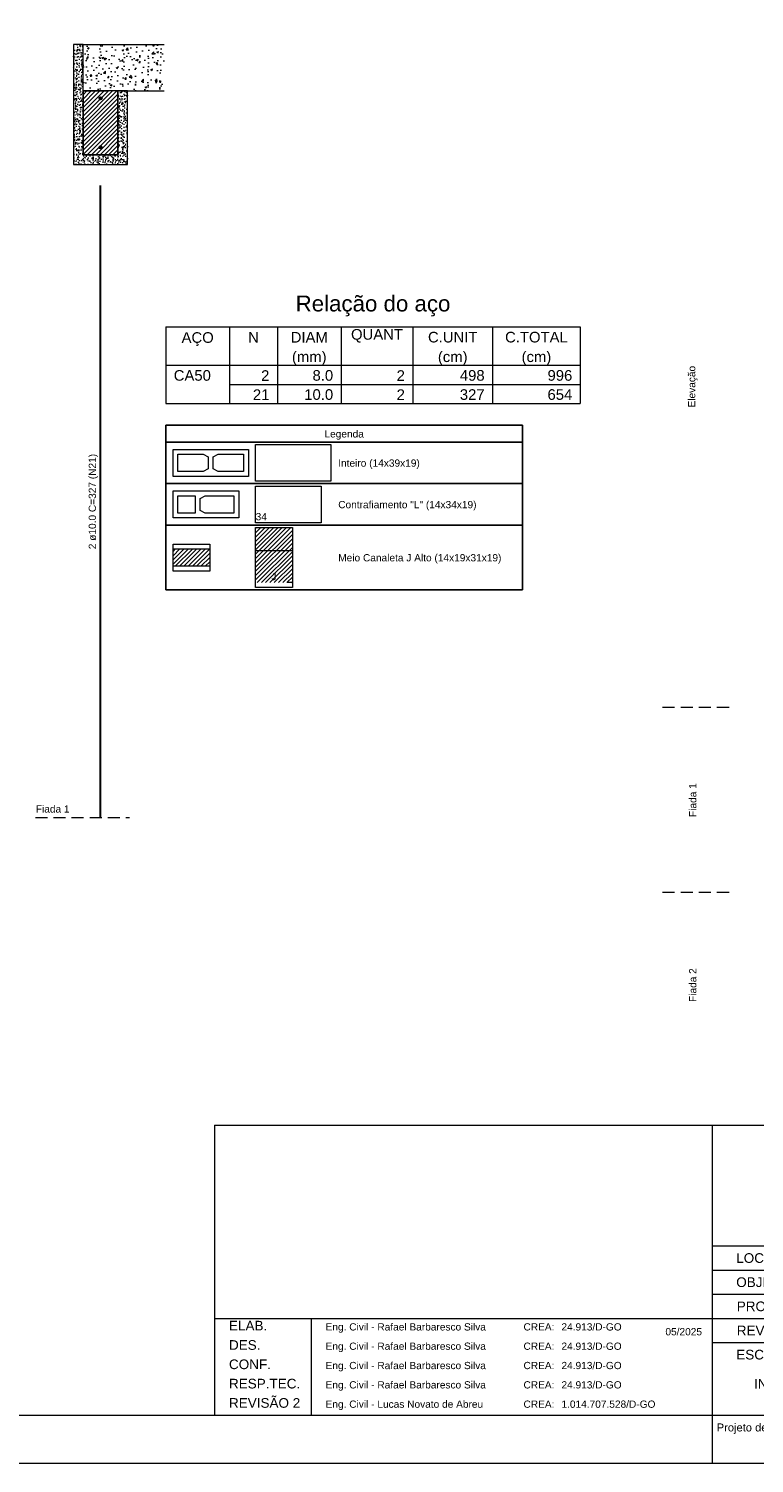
# Model space of a CAD drawing. Header units: millimetres. Extents: x 337 to 624, y -381 to -65.
# Tile 107 of 139: x 389 to 404, y -124 to -95. Entities that reach past the tile are written whole.
import ezdxf

# ---------------------------------------------------------------- set-up
doc = ezdxf.new("R2010")
doc.units = ezdxf.units.MM
doc.header["$MEASUREMENT"] = 0
for name, pattern in [('Dashed', [0.75, 0.5, -0.25]), ('Dashed2', [0.375, 0.25, -0.125]), ('DOT', [6.35, 0, -6.35])]:
    doc.linetypes.add(name, pattern=pattern)
doc.layers.get('0').update_dxf_attribs({"lineweight": 5})
for name, color, linetype, lineweight in [('Armadura', 7, 'Continuous', 30), ('Armaduras em corte', 14, 'Continuous', 0), ('Descrição da armadura', 7, 'Continuous', 5), ('DI-Tabelas', 7, 'Continuous', 25), ('PA-Graute', 8, 'Continuous', 0), ('PA-Lajes', 7, 'Continuous', 13), ('PA-Piso', 7, 'Continuous', 20), ('PE-Contrafiamento L', 1, 'Continuous', 13), ('PE-Inteiro', 7, 'Continuous', 5), ('PE-Meio canaleta J alto', 5, 'Continuous', 5), ('PE-Paredes', 1, 'Continuous', 5), ('PRANCHA 01', 7, 'Continuous', 20), ('Relação do aço', 7, 'Continuous', 0)]:
    doc.layers.add(name, color=color, linetype=linetype, lineweight=lineweight)
doc.layers.add('PDF_Text', color=7, linetype='Continuous')
doc.styles.add('Arial', font='arial.ttf')
doc.styles.add('PDF Arial', font='arial.ttf')
pattern_1 = [(45, (399.4423, -272.3229), (-0.044194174, 0.044194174), [])]

# ---------------------------------------------------------------- blocks, each defined once
blk = doc.blocks.new('Carimbo_Rafael_2022')
at = {"color": 0}
for p, q in [((524.018, -54.927), (551.818, -54.927)), ((524.018, -60.927), (551.818, -60.927))]:
    blk.add_line(p, q, dxfattribs=at)
for p, q in [((524.018, -54.927), (524.018, -60.927)), ((524.018, -54.927), (524.018, -60.927)), ((534.318, -54.927), (534.318, -60.927)), ((534.318, -54.927), (534.318, -60.927)), ((551.818, -54.927), (551.818, -60.927)), ((534.318, -57.427), (551.818, -57.427)), ((534.318, -57.927), (551.818, -57.927)), ((534.318, -58.427), (551.818, -58.427)), ((524.018, -58.927), (534.318, -58.927)), ((526.018, -58.927), (526.018, -60.927)), ((534.318, -58.927), (551.818, -58.927)), ((534.318, -59.427), (551.818, -59.427)), ((537.692, -59.427), (537.692, -60.927)), ((550.318, -59.427), (550.318, -60.927))]:
    blk.add_line(p, q)
at = {"color": 152, "true_color": 0x0063c7, "style": 'Arial'}
for s, height, p in [('ALVENARIA ESTRUTURAL / RADIER', 0.6, (535.944, -56.402)), ('CASA PADRÃO', 0.4, (540.891, -57.098)), ('VÁRIOS ENDEREÇOS', 0.25, (535.992, -57.777)), ('VÁRIOS', 0.25, (542.524, -57.786)), ('00', 0.25, (546.753, -57.777)), ('GÓIAS', 0.25, (550.185, -57.777)), ('PROJETO ALVENARIA ESTRUTURAL', 0.25, (536.338, -58.277)), ('54,54 m²', 0.25, (548.448, -58.284)), ('AGÊNCIA GOIANA DE HABITAÇÃO - AGEHAB', 0.25, (537.237, -58.777)), ('ACRÉSCIMO DE ARMADURA NEGATIVA NAS LAJES DA COBERTURA', 0.25, (537.237, -59.277)), ('INDICADO', 0.2, (535.187, -60.381)), ('/13', 0.4, (551.013, -60.49))]:
    blk.add_text(s, height=height, dxfattribs=at).set_placement(p)
at = {"style": 'Arial'}
for s, height, p in [('LOCAL:', 0.2, (534.818, -57.777)), ('CIDADE:', 0.2, (541.31, -57.786)), ('LOTE:', 0.2, (545.656, -57.777)), ('ESTADO:', 0.2, (548.833, -57.777)), ('OBJETO:', 0.2, (534.818, -58.277)), ('ÁREA DE PROJETO:', 0.2, (545.526, -58.284)), ('PROPRIETÁRIO:', 0.2, (534.829, -58.777)), ('ELAB.', 0.2, (524.318, -59.177)), ('Eng. Civil - Rafael Barbaresco Silva', 0.15, (526.318, -59.177)), ('CREA:', 0.15, (530.414, -59.177)), ('24.913/D-GO', 0.15, (531.2, -59.177)), ('REVISÃO 02:', 0.2, (534.829, -59.277)), ('DES.', 0.2, (524.318, -59.577)), ('05/2025', 0.15, (533.352, -59.277)), ('Eng. Civil - Rafael Barbaresco Silva', 0.15, (526.318, -59.577)), ('CREA:', 0.15, (530.414, -59.577)), ('24.913/D-GO', 0.15, (531.2, -59.577)), ('ESCALA:', 0.2, (534.818, -59.777)), ('CONTEÚDO:', 0.2, (538.192, -59.777)), (' FOLHA', 0.2, (550.468, -59.777)), ('CONF.', 0.2, (524.318, -59.977)), ('Eng. Civil - Rafael Barbaresco Silva', 0.15, (526.318, -59.977)), ('CREA:', 0.15, (530.414, -59.977)), ('24.913/D-GO', 0.15, (531.2, -59.977)), ('RESP.TEC.', 0.2, (524.318, -60.377)), ('Eng. Civil - Rafael Barbaresco Silva', 0.15, (526.318, -60.377)), ('CREA:', 0.15, (530.414, -60.377)), ('24.913/D-GO', 0.15, (531.2, -60.377)), ('REVISÃO 2', 0.2, (524.318, -60.777)), ('Eng. Civil - Lucas Novato de Abreu', 0.15, (526.318, -60.777)), ('CREA:', 0.15, (530.414, -60.777)), ('1.014.707.528/D-GO', 0.15, (531.2, -60.777))]:
    blk.add_text(s, height=height, dxfattribs=at).set_placement(p)
at = {"layer": 'PDF_Text', "insert": (552.128, -60.879), "char_height": 0.13, "attachment_point": 7, "rotation": 90, "line_spacing_factor": 0.76943, "style": 'PDF Arial'}
blk.add_mtext('05.2025-REV02', dxfattribs=at)
at = {"layer": 'PDF_Text', "insert": (550.371, -60.845), "char_height": 0.13, "attachment_point": 7, "line_spacing_factor": 0.76943, "style": 'PDF Arial'}
blk.add_mtext('A1 (841x594mm)', dxfattribs=at)
at = {"layer": 'PDF_Text', "insert": (534.414, -61.318), "char_height": 0.165, "attachment_point": 7, "style": 'PDF Arial'}
blk.add_mtext('Projeto desenvolvido pelo Engenheiro Rafael Barbaresco Silva, seu conteudo não pode ser copiado ou utilizado por terceiros sem autorização, conforme Lei 9.610/98.', dxfattribs=at)

msp = doc.modelspace()

# ---------------------------------------------------------------- hatches: boundary and pattern name
at = {"layer": 'Armaduras em corte', "linetype": 'Continuous'}
for points in [[(390.4047, -96.2097), (390.4046, -96.207), (390.4042, -96.2042), (390.4036, -96.2015), (390.4028, -96.1988), (390.4017, -96.1962), (390.4004, -96.1937), (390.3989, -96.1914), (390.3972, -96.1892), (390.3953, -96.1871), (390.3933, -96.1852), (390.3911, -96.1835), (390.3887, -96.182), (390.3862, -96.1807), (390.3836, -96.1797), (390.381, -96.1788), (390.3783, -96.1782), (390.3755, -96.1779), (390.3727, -96.1777), (390.3699, -96.1779), (390.3671, -96.1782), (390.3644, -96.1788), (390.3618, -96.1797), (390.3592, -96.1807), (390.3567, -96.182), (390.3543, -96.1835), (390.3521, -96.1852), (390.3501, -96.1871), (390.3482, -96.1892), (390.3465, -96.1914), (390.345, -96.1937), (390.3437, -96.1962), (390.3426, -96.1988), (390.3418, -96.2015), (390.3412, -96.2042), (390.3408, -96.207), (390.3407, -96.2097), (390.3408, -96.2125), (390.3412, -96.2153), (390.3418, -96.218), (390.3426, -96.2207), (390.3437, -96.2233), (390.345, -96.2257), (390.3465, -96.2281), (390.3482, -96.2303), (390.3501, -96.2324), (390.3521, -96.2343), (390.3543, -96.236), (390.3567, -96.2375), (390.3592, -96.2387), (390.3618, -96.2398), (390.3644, -96.2407), (390.3671, -96.2413), (390.3699, -96.2416), (390.3727, -96.2417), (390.3755, -96.2416), (390.3783, -96.2413), (390.381, -96.2407), (390.3836, -96.2398), (390.3862, -96.2387), (390.3887, -96.2375), (390.3911, -96.236), (390.3933, -96.2343), (390.3953, -96.2324), (390.3972, -96.2303), (390.3989, -96.2281), (390.4004, -96.2257), (390.4017, -96.2233), (390.4028, -96.2207), (390.4036, -96.218), (390.4042, -96.2153), (390.4046, -96.2125)], [(390.4047, -97.2257), (390.4046, -97.223), (390.4042, -97.2202), (390.4036, -97.2175), (390.4028, -97.2148), (390.4017, -97.2122), (390.4004, -97.2097), (390.3989, -97.2074), (390.3972, -97.2052), (390.3953, -97.2031), (390.3933, -97.2012), (390.3911, -97.1995), (390.3887, -97.198), (390.3862, -97.1967), (390.3836, -97.1957), (390.381, -97.1948), (390.3783, -97.1942), (390.3755, -97.1939), (390.3727, -97.1937), (390.3699, -97.1939), (390.3671, -97.1942), (390.3644, -97.1948), (390.3618, -97.1957), (390.3592, -97.1967), (390.3567, -97.198), (390.3543, -97.1995), (390.3521, -97.2012), (390.3501, -97.2031), (390.3482, -97.2052), (390.3465, -97.2074), (390.345, -97.2097), (390.3437, -97.2122), (390.3426, -97.2148), (390.3418, -97.2175), (390.3412, -97.2202), (390.3408, -97.223), (390.3407, -97.2257), (390.3408, -97.2285), (390.3412, -97.2313), (390.3418, -97.234), (390.3426, -97.2367), (390.3437, -97.2393), (390.345, -97.2417), (390.3465, -97.2441), (390.3482, -97.2463), (390.3501, -97.2484), (390.3521, -97.2503), (390.3543, -97.252), (390.3567, -97.2535), (390.3592, -97.2547), (390.3618, -97.2558), (390.3644, -97.2567), (390.3671, -97.2573), (390.3699, -97.2576), (390.3727, -97.2577), (390.3755, -97.2576), (390.3783, -97.2573), (390.381, -97.2567), (390.3836, -97.2558), (390.3862, -97.2547), (390.3887, -97.2535), (390.3911, -97.252), (390.3933, -97.2503), (390.3953, -97.2484), (390.3972, -97.2463), (390.3989, -97.2441), (390.4004, -97.2417), (390.4017, -97.2393), (390.4028, -97.2367), (390.4036, -97.234), (390.4042, -97.2313), (390.4046, -97.2285)]]:
    msp.add_hatch(color=14, dxfattribs=at).paths.add_polyline_path(points)
at = {"layer": 'PA-Graute', "linetype": 'Continuous'}
h = msp.add_hatch(dxfattribs=at)
h.set_pattern_fill('ANSI31', color=8, scale=0.5, style=0)
h.set_pattern_definition(pattern_1)
h.paths.add_polyline_path([(390.0127, -97.3777), (390.7327, -97.3777), (390.7327, -96.0577), (390.0127, -96.0577)])
h = msp.add_hatch(dxfattribs=at)
h.set_pattern_fill('ANSI31', color=8, scale=0.5, style=0)
h.set_pattern_definition(pattern_1)
h.paths.add_polyline_path([(393.5827, -105.0967), (394.3427, -105.0967), (394.3427, -106.2367), (393.5827, -106.2367)])
h = msp.add_hatch(dxfattribs=at)
h.set_pattern_fill('ANSI31', color=8, scale=0.5, style=0)
h.set_pattern_definition(pattern_1)
h.paths.add_polyline_path([(391.8727, -105.5367), (392.6327, -105.5367), (392.6327, -105.8967), (391.8727, -105.8967)])
at = {"layer": 'PA-Lajes', "linetype": 'Continuous'}
h = msp.add_hatch(dxfattribs=at)
h.set_pattern_fill('AR-CONC', scale=0.05, style=0)
h.set_pattern_definition([(50, (399.4423, -272.3229), (0.3586301, -0.03137607), [0.0375, -0.4125]), (355, (399.4423, -272.3229), (-0.0693757, 0.3760961), [0.03, -0.33]), (100.4514, (399.4722, -272.3255), (0.2892547, 0.3447198), [0.0318701, -0.35057106]), (46.1842, (399.4423, -272.2229), (0.5336205, -0.0827595), [0.05625, -0.61875]), (96.6356, (399.48677, -272.2298), (0.4673314, 0.487059), [0.0478051, -0.5258565]), (351.1842, (399.4423, -272.2229), (0.467331, 0.4870593), [0.045, -0.495]), (21, (399.4923, -272.2479), (0.29845353, -0.20130945), [0.0375, -0.4125]), (326, (399.4923, -272.2479), (0.1216577, 0.362575), [0.03, -0.33]), (71.4514, (399.51717, -272.26468), (0.4201113, 0.16126525), [0.0318701, -0.35057106]), (37.5, (399.4423, -272.3229), (0.00607993, 0.16644693), [0, -0.326, 0, -0.335, 0, -0.33125]), (7.5, (399.4423, -272.3229), (0.13153477, 0.19720586), [0, -0.191, 0, -0.3185, 0, -0.12625]), (327.5, (399.3308, -272.3229), (0.26691122, -0.01127744), [0, -0.125, 0, -0.39, 0, -0.5175]), (317.5, (399.2808, -272.3229), (0.2915931, 0.0500525), [0, -0.1625, 0, -0.259, 0, -0.3675])])
h.paths.add_polyline_path([(390.0127, -96.0577), (391.6927, -96.0577), (391.6927, -95.0977), (390.0127, -95.0977)])
at = {"layer": 'PE-Meio canaleta J alto', "linetype": 'Continuous'}
h = msp.add_hatch(dxfattribs=at)
h.set_pattern_fill('AR-CONC', color=5, scale=0.02, style=0)
h.set_pattern_definition([(50, (399.4423, -272.3229), (0.14345204, -0.01255043), [0.015, -0.165]), (355, (399.4423, -272.3229), (-0.02775027, 0.15043843), [0.012, -0.132]), (100.4514, (399.45425, -272.32395), (0.11570188, 0.13788791), [0.01274804, -0.14022842]), (46.1842, (399.4423, -272.2829), (0.21344821, -0.0331038), [0.0225, -0.2475]), (96.6356, (399.46009, -272.28566), (0.18693254, 0.19482357), [0.01912206, -0.2103426]), (351.1842, (399.4423, -272.2829), (0.1869324, 0.19482372), [0.018, -0.198]), (21, (399.4623, -272.2929), (0.11938141, -0.08052378), [0.015, -0.165]), (326, (399.4623, -272.2929), (0.04866307, 0.14503001), [0.012, -0.132]), (71.4514, (399.47225, -272.29961), (0.16804453, 0.0645061), [0.01274804, -0.14022842]), (37.5, (399.4423, -272.3229), (0.002431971, 0.066578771), [0, -0.1304, 0, -0.134, 0, -0.1325]), (7.5, (399.4423, -272.3229), (0.052613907, 0.078882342), [0, -0.0764, 0, -0.1274, 0, -0.0505]), (327.5, (399.3977, -272.3229), (0.106764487, -0.004510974), [0, -0.05, 0, -0.156, 0, -0.207]), (317.5, (399.3777, -272.3229), (0.116637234, 0.020020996), [0, -0.065, 0, -0.1036, 0, -0.147])])
h.paths.add_polyline_path([(389.8127, -97.5777), (390.9327, -97.5777), (390.9327, -96.0577), (390.7327, -96.0577), (390.7327, -97.3777), (390.0127, -97.3777), (390.0127, -95.0977), (389.8127, -95.0977)])

# ---------------------------------------------------------------- linework, layer by layer
at = {"layer": 'Armadura'}
msp.add_line((390.3727, -111.0977), (390.3727, -98.0177), dxfattribs=at)
at = {"layer": 'Armaduras em corte'}
for centre in [(390.3727, -96.2097), (390.3727, -97.2257)]:
    msp.add_circle(centre, 0.032, dxfattribs=at)
at = {"layer": 'DI-Tabelas'}
for p, q in [((391.7227, -103.3267), (391.7227, -102.9777)), ((391.7227, -102.9777), (399.1078, -102.9777)), ((399.1078, -102.9777), (399.1078, -103.3267)), ((399.1078, -103.3267), (391.7227, -103.3267)), ((391.7227, -104.1867), (391.7227, -103.3267)), ((399.1078, -103.3267), (399.1078, -104.1867)), ((393.4327, -104.1867), (391.7227, -104.1867)), ((391.7227, -105.0467), (391.7227, -104.1867)), ((395.1427, -104.1867), (393.4327, -104.1867)), ((399.1078, -104.1867), (395.1427, -104.1867)), ((399.1078, -104.1867), (399.1078, -105.0467)), ((393.4327, -105.0467), (391.7227, -105.0467)), ((391.7227, -106.3867), (391.7227, -105.0467)), ((395.1427, -105.0467), (393.4327, -105.0467)), ((399.1078, -105.0467), (395.1427, -105.0467)), ((399.1078, -105.0467), (399.1078, -106.3867)), ((393.4327, -106.3867), (391.7227, -106.3867)), ((395.1427, -106.3867), (393.4327, -106.3867)), ((399.1078, -106.3867), (395.1427, -106.3867))]:
    msp.add_line(p, q, dxfattribs=at)
at = {"layer": 'PA-Lajes'}
for p, q in [((390.0127, -95.0977), (391.6927, -95.0977)), ((390.9327, -96.0577), (391.6927, -96.0577))]:
    msp.add_line(p, q, dxfattribs=at)
at = {"layer": 'PA-Lajes', "linetype": 'Dashed'}
msp.add_line((390.0127, -96.0577), (390.9327, -96.0577), dxfattribs=at)
at = {"layer": 'PA-Piso', "linetype": 'Dashed2'}
for p, q in [((403.3818, -108.8239), (401.8818, -108.8239)), ((389.0227, -111.0977), (390.9727, -111.0977)), ((403.3818, -112.6533), (401.8818, -112.6533))]:
    msp.add_line(p, q, dxfattribs=at)
at = {"layer": 'PE-Contrafiamento L', "linetype": 'Continuous'}
for p, q in [((393.5827, -104.2367), (394.9427, -104.2367)), ((393.5827, -104.9967), (393.5827, -104.2367)), ((394.9427, -104.2367), (394.9427, -104.9967)), ((391.8727, -104.3367), (393.2327, -104.3367)), ((391.8727, -104.8967), (391.8727, -104.3367)), ((393.2327, -104.3367), (393.2327, -104.8967)), ((393.2327, -104.8967), (391.8727, -104.8967)), ((394.9427, -104.9967), (393.5827, -104.9967))]:
    msp.add_line(p, q, dxfattribs=at)
at = {"layer": 'PE-Contrafiamento L', "linetype": 'Continuous', "lineweight": 5}
for p, q in [((391.9727, -104.4367), (392.3327, -104.4367)), ((391.9727, -104.7967), (391.9727, -104.4367)), ((392.3327, -104.4367), (392.3327, -104.7967)), ((392.4327, -104.4927), (392.5367, -104.4367)), ((392.4327, -104.7407), (392.4327, -104.4927)), ((392.5367, -104.4367), (393.1327, -104.4367)), ((393.1327, -104.4367), (393.1327, -104.7967)), ((392.3327, -104.7967), (391.9727, -104.7967)), ((392.5367, -104.7967), (392.4327, -104.7407)), ((393.1327, -104.7967), (392.5367, -104.7967))]:
    msp.add_line(p, q, dxfattribs=at)
at = {"layer": 'PE-Inteiro', "linetype": 'Continuous'}
for p, q in [((391.8727, -103.4767), (393.4327, -103.4767)), ((391.8727, -104.0367), (391.8727, -103.4767)), ((393.4327, -103.4767), (393.4327, -104.0367)), ((393.5827, -103.3767), (395.1427, -103.3767)), ((393.5827, -104.1367), (393.5827, -103.3767)), ((395.1427, -103.3767), (395.1427, -104.1367)), ((393.4327, -104.0367), (391.8727, -104.0367)), ((395.1427, -104.1367), (393.5827, -104.1367))]:
    msp.add_line(p, q, dxfattribs=at)
at = {"layer": 'PE-Inteiro', "linetype": 'Continuous', "lineweight": 5}
for p, q in [((391.9727, -103.5767), (392.4987, -103.5767)), ((391.9727, -103.9367), (391.9727, -103.5767)), ((392.4987, -103.5767), (392.6027, -103.6327)), ((392.6027, -103.6327), (392.6027, -103.8807)), ((392.7027, -103.6327), (392.8067, -103.5767)), ((392.7027, -103.8807), (392.7027, -103.6327)), ((392.8067, -103.5767), (393.3327, -103.5767)), ((393.3327, -103.5767), (393.3327, -103.9367)), ((392.4987, -103.9367), (391.9727, -103.9367)), ((392.6027, -103.8807), (392.4987, -103.9367)), ((392.8067, -103.9367), (392.7027, -103.8807)), ((393.3327, -103.9367), (392.8067, -103.9367))]:
    msp.add_line(p, q, dxfattribs=at)
at = {"layer": 'PE-Meio canaleta J alto', "linetype": 'Continuous'}
for p, q in [((390.0127, -95.0977), (389.8127, -95.0977)), ((389.8127, -95.0977), (389.8127, -97.5777)), ((390.0127, -97.3777), (390.0127, -95.0977)), ((390.9327, -96.0577), (390.7327, -96.0577)), ((390.7327, -96.0577), (390.7327, -97.3777)), ((390.9327, -97.5777), (390.9327, -96.0577)), ((390.7327, -97.3777), (390.0127, -97.3777)), ((389.8127, -97.5777), (390.9327, -97.5777)), ((393.5827, -105.0967), (394.3427, -105.0967)), ((393.5827, -106.3367), (393.5827, -105.0967)), ((394.3427, -105.0967), (394.3427, -106.3367)), ((391.8727, -105.4367), (392.6327, -105.4367)), ((391.8727, -105.9967), (391.8727, -105.4367)), ((392.6327, -105.4367), (392.6327, -105.9967)), ((392.6327, -105.9967), (391.8727, -105.9967)), ((394.3427, -106.3367), (393.5827, -106.3367))]:
    msp.add_line(p, q, dxfattribs=at)
at = {"layer": 'PE-Meio canaleta J alto', "linetype": 'Continuous', "lineweight": 5}
for p, q in [((390.7327, -96.0577), (390.0127, -96.0577)), ((390.0127, -96.0577), (390.0127, -97.3777)), ((390.7327, -97.3777), (390.7327, -96.0577)), ((390.0127, -97.3777), (390.7327, -97.3777)), ((391.8727, -105.5367), (392.6327, -105.5367)), ((391.8727, -105.8967), (391.8727, -105.5367)), ((392.6327, -105.5367), (392.6327, -105.8967)), ((394.3427, -105.5767), (393.5827, -105.5767)), ((392.6327, -105.8967), (391.8727, -105.8967))]:
    msp.add_line(p, q, dxfattribs=at)
at = {"layer": 'PE-Meio canaleta J alto', "color": 5, "linetype": 'DOT', "lineweight": 5}
for p, q in [((393.5827, -105.0967), (394.3427, -105.0967)), ((393.5827, -106.2367), (393.5827, -105.0967)), ((394.3427, -105.0967), (394.3427, -106.2367)), ((394.3427, -106.2367), (393.5827, -106.2367))]:
    msp.add_line(p, q, dxfattribs=at)
at = {"layer": 'PE-Meio canaleta J alto'}
msp.add_lwpolyline([(389.8127, -97.5777), (390.9327, -97.5777), (390.9327, -96.0577), (390.7327, -96.0577), (390.7327, -97.3777), (390.0127, -97.3777), (390.0127, -95.0977), (389.8127, -95.0977)], close=True, dxfattribs=at)
at = {"layer": 'PRANCHA 01'}
for points in [[(337.4312, -124.4682), (421.5312, -124.4682), (421.5312, -65.0682), (337.4312, -65.0682), (337.4312, -124.4682)], [(403.0312, -123.4682), (403.0312, -124.4682)], [(403.0312, -123.4682), (403.0312, -124.4682)]]:
    msp.add_lwpolyline(points, dxfattribs=at)
msp.add_lwpolyline([(339.9312, -123.4682), (420.5312, -123.4682), (420.5312, -66.0682), (339.9312, -66.0682)], close=True, dxfattribs=at)
at = {"layer": 'Relação do aço'}
for p, q in [((391.7227, -100.9437), (400.3027, -100.9437)), ((391.7227, -100.9437), (391.7227, -101.7357)), ((393.0427, -100.9437), (393.0427, -101.7357)), ((394.0327, -100.9437), (394.0327, -101.7357)), ((395.3527, -100.9437), (395.3527, -101.7357)), ((396.8377, -100.9437), (396.8377, -101.7357)), ((398.4877, -100.9437), (398.4877, -101.7357)), ((400.3027, -100.9437), (400.3027, -101.7357)), ((391.7227, -101.7357), (400.3027, -101.7357)), ((391.7227, -101.7357), (400.3027, -101.7357)), ((391.7227, -101.7357), (391.7227, -102.5277)), ((393.0427, -101.7357), (393.0427, -102.5277)), ((394.0327, -101.7357), (394.0327, -102.5277)), ((395.3527, -101.7357), (395.3527, -102.5277)), ((396.8377, -101.7357), (396.8377, -102.5277)), ((398.4877, -101.7357), (398.4877, -102.5277)), ((400.3027, -101.7357), (400.3027, -102.5277)), ((393.0427, -102.1317), (400.3027, -102.1317)), ((391.7227, -102.5277), (400.3027, -102.5277))]:
    msp.add_line(p, q, dxfattribs=at)

# ---------------------------------------------------------------- block references
msp.add_blockref('Carimbo_Rafael_2022', (-131.2867, -62.5416))

# ---------------------------------------------------------------- texts
at = {"layer": 'Descrição da armadura', "insert": (390.3227, -104.5577), "char_height": 0.15, "width": 3.94779, "attachment_point": 8, "rotation": 90.00021, "line_spacing_factor": 0.9, "style": 'Arial'}
msp.add_mtext('2 ø10.0 C=327 (N21)', dxfattribs=at)
at = {"layer": 'DI-Tabelas', "char_height": 0.15, "line_spacing_factor": 0.6, "style": 'Arial'}
for s, insert, width, attachment_point in [('Legenda', (395.4153, -103.2767), 1.631021, 8), ('Inteiro (14x39x19)', (395.2927, -103.8812), 3.377058, 7), ('Contrafiamento "L" (14x34x19)', (395.2927, -104.7412), 5.724466, 7), ('Meio Canaleta J Alto (14x19x31x19)', (395.2927, -105.8412), 6.754802, 7)]:
    msp.add_mtext(s, dxfattribs=dict(at, insert=insert, width=width, attachment_point=attachment_point))
at = {"layer": 'PE-Contrafiamento L', "insert": (393.5831, -104.9472), "char_height": 0.15, "width": 0.466006, "attachment_point": 7, "line_spacing_factor": 0.6, "style": 'Arial'}
msp.add_mtext('34', dxfattribs=at)
at = {"layer": 'PE-Meio canaleta J alto', "insert": (393.9627, -106.1872), "char_height": 0.15, "width": 0.20968, "attachment_point": 8, "line_spacing_factor": 0.6, "style": 'Arial'}
msp.add_mtext('J', dxfattribs=at)
at = {"layer": 'PE-Paredes', "char_height": 0.15, "attachment_point": 5, "rotation": 90.00021, "line_spacing_factor": 0.9, "style": 'Arial'}
for s, insert, width in [('Elevação', (402.6318, -102.1789), 1.764085), ('Fiada 1', (402.6318, -110.7386), 1.437561), ('Fiada 2', (402.6318, -114.568), 1.437561)]:
    msp.add_mtext(s, dxfattribs=dict(at, insert=insert, width=width))
at = {"layer": 'PE-Paredes', "insert": (389.0327, -110.9982), "char_height": 0.15, "width": 1.437561, "attachment_point": 7, "line_spacing_factor": 0.9, "style": 'Arial'}
msp.add_mtext('Fiada 1', dxfattribs=at)
at = {"layer": 'Relação do aço', "line_spacing_factor": 0.9, "style": 'Arial'}
for s, insert, char_height, width, attachment_point in [('Relação do aço', (396.0127, -100.7237), 0.33, 6.406326, 8), ('N', (393.5377, -101.2671), 0.22, 0.444024, 8), ('DIAM', (394.6927, -101.2671), 0.22, 1.536982, 8), ('QUANT', (396.0952, -101.2671), 0.22, 2.152043, 8), ('C.UNIT', (397.6627, -101.2671), 0.22, 2.049085, 8), ('C.TOTAL', (399.3952, -101.2671), 0.22, 2.596067, 8), ('AÇO', (392.3827, -101.3397), 0.22, 1.332409, 8), ('(mm)', (394.6927, -101.7357), 0.22, 1.433354, 8), ('(cm)', (397.6627, -101.7357), 0.22, 1.22878, 8), ('(cm)', (399.3952, -101.7357), 0.22, 1.22878, 8), ('CA50', (391.8877, -102.0591), 0.22, 1.537652, 7), ('2', (393.8677, -102.0591), 0.22, 0.341738, 9), ('8.0', (395.1877, -102.0591), 0.22, 0.854177, 9), ('2', (396.6727, -102.0591), 0.22, 0.341738, 9), ('498', (398.3227, -102.0591), 0.22, 1.025213, 9), ('996', (400.1377, -102.0591), 0.22, 1.025213, 9), ('21', (393.8677, -102.4551), 0.22, 0.683476, 9), ('10.0', (395.1877, -102.4551), 0.22, 1.195915, 9), ('2', (396.6727, -102.4551), 0.22, 0.341738, 9), ('327', (398.3227, -102.4551), 0.22, 1.025213, 9), ('654', (400.1377, -102.4551), 0.22, 1.025213, 9)]:
    msp.add_mtext(s, dxfattribs=dict(at, insert=insert, char_height=char_height, width=width, attachment_point=attachment_point))

doc.saveas('drawing.dxf')
